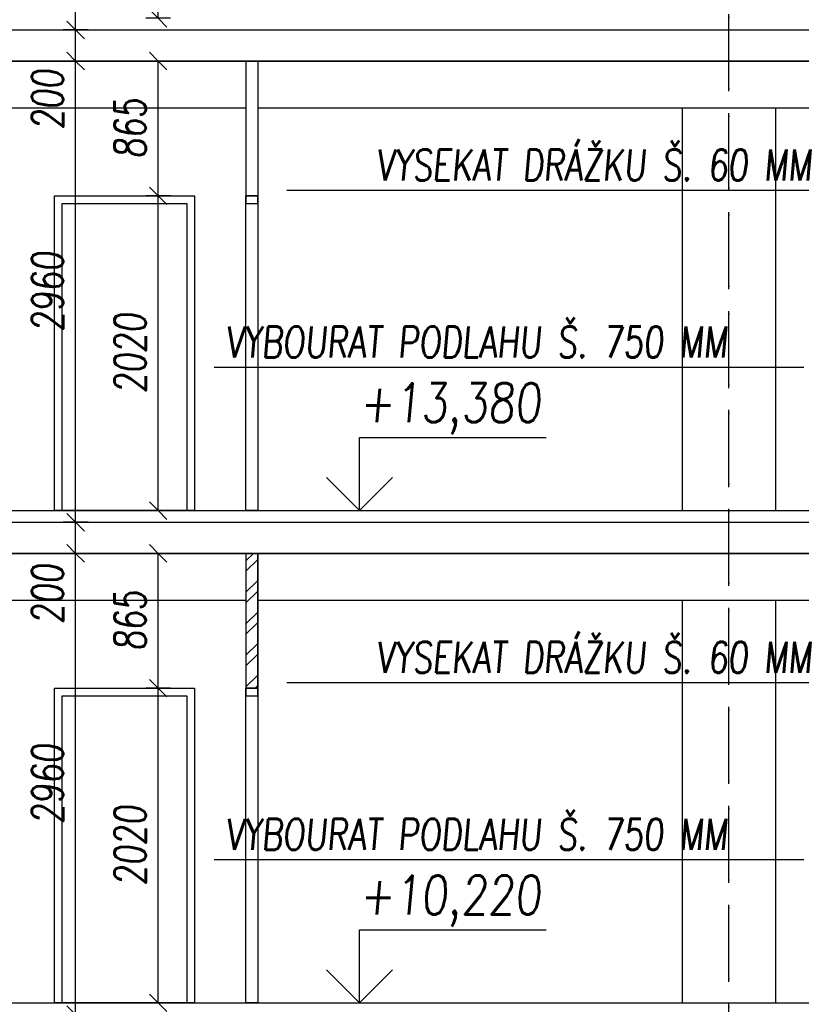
# Model space of a CAD drawing. Header units: millimetres. Extents: x 22267 to 193155, y 329430 to 541733.
# Tile 47 of 89: x 146385 to 151401, y 354741 to 361061. Entities that reach past the tile are written whole.
import ezdxf

# ---------------------------------------------------------------- set-up
doc = ezdxf.new("R2010")
doc.units = ezdxf.units.MM
doc.linetypes.add('ČERCHOVANÁ', pattern=[25.4, 12.7, -6.35, 0, -6.35])
for name, color, linetype in [('BOURÁNÍ PŘÍČEK', 30, 'Continuous'), ('KOTY', 7, 'Continuous'), ('KOTY_100', 7, 'Continuous'), ('KÓTY BP PODLAHA', 255, 'Continuous'), ('KÓTY BP PŘÍČKY', 255, 'Continuous'), ('OSY', 7, 'Continuous'), ('TENKA', 4, 'Continuous'), ('TLUSTA', 2, 'Continuous'), ('ŽB', 1, 'Continuous')]:
    doc.layers.add(name, color=color, linetype=linetype)
doc.styles.add('CS-ROMANS', font='romans.shx', dxfattribs={"width": 0.75, "oblique": 5})
doc.styles.add('CS-ROMANS_100', font='romans.shx', dxfattribs={"width": 0.75, "oblique": 5, "height": 200})
doc.styles.add('ROMANS', font='romans.shx', dxfattribs={"width": 0.75, "oblique": 5, "height": 200})
doc.dimstyles.new('A_KÓTA_100', dxfattribs={"dimtxt": 200, "dimasz": 4, "dimexe": 100, "dimexo": 1500, "dimgap": 80, "dimtad": 1, "dimdec": 0, "dimdsep": 46, "dimtxsty": 'CS-ROMANS_100', "dimblk": 'KOT_CARA20', "dimcen": 90, "dimse1": 1, "dimse2": 1, "dimclrd": 256, "dimclre": 256, "dimclrt": 256, "dimadec": 0, "dimazin": 0, "dimtfac": 1, "dimtdec": 0, "dimtix": 1, "dimtmove": 2, "dimatfit": 3, "dimldrblk": 'OBLIQUE', "dimfxl": 1, "dimfxlon": 1, "dimtolj": 1, "dimarcsym": 0})

# ---------------------------------------------------------------- blocks, each defined once
blk = doc.blocks.new('VÝŠKOVÁ KÓTA 1')
at = {"ltscale": 0.25}
for p, q in [((0, 3.758), (9.586, 3.758)), ((0, 0), (0, 3.758)), ((0, 0), (-1.697, 1.697)), ((0, 0), (1.697, 1.697))]:
    blk.add_line(p, q, dxfattribs=at)
at = {"style": 'ROMANS', "oblique": 5, "width": 0.8}
blk.add_attdef('VÝŠKA', (0, 4.539), '', height=2, dxfattribs=at)
blk = doc.blocks.new('KOT_CARA20')
for p, q in [((0, 20), (0, -20)), ((0, 0), (-14.1, -14.1)), ((0, 0), (14.1, 14.1))]:
    blk.add_line(p, q)
blk = doc.blocks.new('*D3358')
at = {"layer": 'Defpoints', "color": 0, "transparency": 16777216}
for p in [(146743.9, 357635.5), (146965, 357635.5), (147033.7, 354675.5)]:
    blk.add_point(p, dxfattribs=at)
at = {"layer": 'KOTY_100', "lineweight": -2, "transparency": 16777216}
blk.add_line((146743.9, 354679.5), (146743.9, 357631.5), dxfattribs=at)
at = {"layer": 'KOTY_100', "lineweight": -2, "transparency": 16777216, "xscale": 4, "yscale": 4, "zscale": 4}
for p, rotation in [((146743.9, 357635.5), 90), ((146743.9, 354675.5), 270)]:
    blk.add_blockref('KOT_CARA20', p, dxfattribs=dict(at, rotation=rotation))
at = {"layer": 'KOTY_100', "transparency": 16777216, "insert": (146563.9, 356155.5), "char_height": 200, "attachment_point": 5, "rotation": 90, "style": 'CS-ROMANS_100'}
blk.add_mtext('\\A1;2960', dxfattribs=at)
blk = doc.blocks.new('_OBLIQUE')
at = {"color": 0, "linetype": 'ByBlock', "ltscale": 15}
blk.add_line((-0.5, -0.5), (0.5, 0.5), dxfattribs=at)
blk = doc.blocks.new('*D3359')
at = {"layer": 'Defpoints', "color": 0, "transparency": 16777216}
for p in [(146743.9, 357835.5), (146950.1, 357835.5), (146965, 357635.5)]:
    blk.add_point(p, dxfattribs=at)
at = {"layer": 'KOTY_100', "lineweight": -2, "transparency": 16777216}
blk.add_line((146743.9, 357639.5), (146743.9, 357831.5), dxfattribs=at)
at = {"layer": 'KOTY_100', "lineweight": -2, "transparency": 16777216, "xscale": 4, "yscale": 4, "zscale": 4}
for p, rotation in [((146743.9, 357835.5), 90), ((146743.9, 357635.5), 270)]:
    blk.add_blockref('KOT_CARA20', p, dxfattribs=dict(at, rotation=rotation))
at = {"layer": 'KOTY_100', "transparency": 16777216, "insert": (146563.9, 357375), "char_height": 200, "attachment_point": 5, "rotation": 90, "style": 'CS-ROMANS_100'}
blk.add_mtext('\\A1;200', dxfattribs=at)
blk = doc.blocks.new('*D3360')
at = {"layer": 'Defpoints', "color": 0, "transparency": 16777216}
for p in [(146743.9, 360795.5), (146927.9, 360795.5), (146950.1, 357835.5)]:
    blk.add_point(p, dxfattribs=at)
at = {"layer": 'KOTY_100', "lineweight": -2, "transparency": 16777216}
blk.add_line((146743.9, 357839.5), (146743.9, 360791.5), dxfattribs=at)
at = {"layer": 'KOTY_100', "lineweight": -2, "transparency": 16777216, "xscale": 4, "yscale": 4, "zscale": 4}
for p, rotation in [((146743.9, 360795.5), 90), ((146743.9, 357835.5), 270)]:
    blk.add_blockref('KOT_CARA20', p, dxfattribs=dict(at, rotation=rotation))
at = {"layer": 'KOTY_100', "transparency": 16777216, "insert": (146563.9, 359315.5), "char_height": 200, "attachment_point": 5, "rotation": 90, "style": 'CS-ROMANS_100'}
blk.add_mtext('\\A1;2960', dxfattribs=at)
blk = doc.blocks.new('*D3361')
at = {"layer": 'Defpoints', "color": 0, "transparency": 16777216}
for p in [(146743.9, 360995.5), (146950.1, 360995.5), (146927.9, 360795.5)]:
    blk.add_point(p, dxfattribs=at)
at = {"layer": 'KOTY_100', "lineweight": -2, "transparency": 16777216}
blk.add_line((146743.9, 360799.5), (146743.9, 360991.5), dxfattribs=at)
at = {"layer": 'KOTY_100', "lineweight": -2, "transparency": 16777216, "xscale": 4, "yscale": 4, "zscale": 4}
for p, rotation in [((146743.9, 360995.5), 90), ((146743.9, 360795.5), 270)]:
    blk.add_blockref('KOT_CARA20', p, dxfattribs=dict(at, rotation=rotation))
at = {"layer": 'KOTY_100', "transparency": 16777216, "insert": (146563.9, 360548.8), "char_height": 200, "attachment_point": 5, "rotation": 90, "style": 'CS-ROMANS_100'}
blk.add_mtext('\\A1;200', dxfattribs=at)
blk = doc.blocks.new('*D3362')
at = {"layer": 'Defpoints', "color": 0, "transparency": 16777216}
for p in [(146743.9, 363955.5), (146950, 363955.5), (146950.1, 360995.5)]:
    blk.add_point(p, dxfattribs=at)
at = {"layer": 'KOTY_100', "lineweight": -2, "transparency": 16777216}
blk.add_line((146743.9, 360999.5), (146743.9, 363951.5), dxfattribs=at)
at = {"layer": 'KOTY_100', "lineweight": -2, "transparency": 16777216, "xscale": 4, "yscale": 4, "zscale": 4}
for p, rotation in [((146743.9, 363955.5), 90), ((146743.9, 360995.5), 270)]:
    blk.add_blockref('KOT_CARA20', p, dxfattribs=dict(at, rotation=rotation))
at = {"layer": 'KOTY_100', "transparency": 16777216, "insert": (146563.9, 362475.5), "char_height": 200, "attachment_point": 5, "rotation": 90, "style": 'CS-ROMANS_100'}
blk.add_mtext('\\A1;2960', dxfattribs=at)
blk = doc.blocks.new('*D3466')
at = {"layer": 'Defpoints', "color": 0, "transparency": 16777216}
for p in [(147273.6, 356770.5), (147837.4, 356770.5), (147761.9, 354750.5)]:
    blk.add_point(p, dxfattribs=at)
at = {"layer": 'KÓTY BP PŘÍČKY', "lineweight": -2, "transparency": 16777216}
blk.add_line((147273.6, 354754.5), (147273.6, 356766.5), dxfattribs=at)
at = {"layer": 'KÓTY BP PŘÍČKY', "lineweight": -2, "transparency": 16777216, "xscale": 4, "yscale": 4, "zscale": 4}
for p, rotation in [((147273.6, 356770.5), 90), ((147273.6, 354750.5), 270)]:
    blk.add_blockref('KOT_CARA20', p, dxfattribs=dict(at, rotation=rotation))
at = {"layer": 'KÓTY BP PŘÍČKY', "transparency": 16777216, "insert": (147093.6, 355760.5), "char_height": 200, "attachment_point": 5, "rotation": 90, "style": 'CS-ROMANS_100'}
blk.add_mtext('\\A1;2020', dxfattribs=at)
blk = doc.blocks.new('*D3467')
at = {"layer": 'Defpoints', "color": 0, "transparency": 16777216}
for p in [(147273.6, 357635.5), (147552.4, 357635.5), (147837.4, 356770.5)]:
    blk.add_point(p, dxfattribs=at)
at = {"layer": 'KÓTY BP PŘÍČKY', "lineweight": -2, "transparency": 16777216}
blk.add_line((147273.6, 356774.5), (147273.6, 357631.5), dxfattribs=at)
at = {"layer": 'KÓTY BP PŘÍČKY', "lineweight": -2, "transparency": 16777216, "xscale": 4, "yscale": 4, "zscale": 4}
for p, rotation in [((147273.6, 357635.5), 90), ((147273.6, 356770.5), 270)]:
    blk.add_blockref('KOT_CARA20', p, dxfattribs=dict(at, rotation=rotation))
at = {"layer": 'KÓTY BP PŘÍČKY', "transparency": 16777216, "insert": (147093.6, 357203), "char_height": 200, "attachment_point": 5, "rotation": 90, "style": 'CS-ROMANS_100'}
blk.add_mtext('\\A1;865', dxfattribs=at)
blk = doc.blocks.new('*D3468')
at = {"layer": 'Defpoints', "color": 0, "transparency": 16777216}
for p in [(147273.6, 359930.5), (147837.4, 359930.5), (147761.9, 357910.5)]:
    blk.add_point(p, dxfattribs=at)
at = {"layer": 'KÓTY BP PŘÍČKY', "lineweight": -2, "transparency": 16777216}
blk.add_line((147273.6, 357914.5), (147273.6, 359926.5), dxfattribs=at)
at = {"layer": 'KÓTY BP PŘÍČKY', "lineweight": -2, "transparency": 16777216, "xscale": 4, "yscale": 4, "zscale": 4}
for p, rotation in [((147273.6, 359930.5), 90), ((147273.6, 357910.5), 270)]:
    blk.add_blockref('KOT_CARA20', p, dxfattribs=dict(at, rotation=rotation))
at = {"layer": 'KÓTY BP PŘÍČKY', "transparency": 16777216, "insert": (147093.6, 358920.5), "char_height": 200, "attachment_point": 5, "rotation": 90, "style": 'CS-ROMANS_100'}
blk.add_mtext('\\A1;2020', dxfattribs=at)
blk = doc.blocks.new('*D3469')
at = {"layer": 'Defpoints', "color": 0, "transparency": 16777216}
for p in [(147273.6, 360795.5), (147552.4, 360795.5), (147837.4, 359930.5)]:
    blk.add_point(p, dxfattribs=at)
at = {"layer": 'KÓTY BP PŘÍČKY', "lineweight": -2, "transparency": 16777216}
blk.add_line((147273.6, 359934.5), (147273.6, 360791.5), dxfattribs=at)
at = {"layer": 'KÓTY BP PŘÍČKY', "lineweight": -2, "transparency": 16777216, "xscale": 4, "yscale": 4, "zscale": 4}
for p, rotation in [((147273.6, 360795.5), 90), ((147273.6, 359930.5), 270)]:
    blk.add_blockref('KOT_CARA20', p, dxfattribs=dict(at, rotation=rotation))
at = {"layer": 'KÓTY BP PŘÍČKY', "transparency": 16777216, "insert": (147093.6, 360363), "char_height": 200, "attachment_point": 5, "rotation": 90, "style": 'CS-ROMANS_100'}
blk.add_mtext('\\A1;865', dxfattribs=at)
blk = doc.blocks.new('*D3470')
at = {"layer": 'Defpoints', "color": 0, "transparency": 16777216}
for p in [(147273.6, 363090.5), (147837.4, 363090.5), (147761.9, 361070.5)]:
    blk.add_point(p, dxfattribs=at)
at = {"layer": 'KÓTY BP PŘÍČKY', "lineweight": -2, "transparency": 16777216}
blk.add_line((147273.6, 361074.5), (147273.6, 363086.5), dxfattribs=at)
at = {"layer": 'KÓTY BP PŘÍČKY', "lineweight": -2, "transparency": 16777216, "xscale": 4, "yscale": 4, "zscale": 4}
for p, rotation in [((147273.6, 363090.5), 90), ((147273.6, 361070.5), 270)]:
    blk.add_blockref('KOT_CARA20', p, dxfattribs=dict(at, rotation=rotation))
at = {"layer": 'KÓTY BP PŘÍČKY', "transparency": 16777216, "insert": (147093.6, 362080.5), "char_height": 200, "attachment_point": 5, "rotation": 90, "style": 'CS-ROMANS_100'}
blk.add_mtext('\\A1;2020', dxfattribs=at)

msp = doc.modelspace()

# ---------------------------------------------------------------- hatches: boundary and pattern name
at = {"layer": 'BOURÁNÍ PŘÍČEK'}
h = msp.add_hatch(dxfattribs=at)
h.set_pattern_fill('ANSI32', color=256, scale=15)
h.set_pattern_definition([(45, (107776.44, -45365), (-101.02788, 101.02788), []), (45, (107843.79, -45365), (-101.02788, 101.02788), [])])
h.paths.add_polyline_path([(147837.4, 357635.5), (147912.4, 357635.5), (147912.4, 356770.5), (147837.4, 356770.5)])

# ---------------------------------------------------------------- linework, layer by layer
for points in [[(147837.4, 360795.5), (147837.4, 359930.5)], [(147912.4, 360795.5), (147912.4, 359930.5)], [(147837.4, 357635.5), (147837.4, 356770.5)], [(147912.4, 357635.5), (147912.4, 356770.5)]]:
    msp.add_lwpolyline(points, dxfattribs=at)
for points in [[(147507.4, 357910.5), (146607.4, 357910.5), (146607.4, 359930.5), (147507.4, 359930.5)], [(146607.4, 359930.5), (147507.4, 359930.5), (147507.4, 357910.5), (146607.4, 357910.5)], [(147912.4, 359930.5), (147837.4, 359930.5), (147837.4, 359880.5), (147912.4, 359880.5)], [(147912.4, 357910.5), (147837.4, 357910.5), (147837.4, 359930.5), (147912.4, 359930.5)], [(147837.4, 359930.5), (147912.4, 359930.5), (147912.4, 357910.5), (147837.4, 357910.5)], [(147457.4, 357910.5), (146657.4, 357910.5), (146657.4, 359880.5), (147457.4, 359880.5)], [(147837.4, 356770.5), (147912.4, 356770.5), (147912.4, 357635.5), (147837.4, 357635.5)], [(147507.4, 354750.5), (146607.4, 354750.5), (146607.4, 356770.5), (147507.4, 356770.5)], [(146607.4, 356770.5), (147507.4, 356770.5), (147507.4, 354750.5), (146607.4, 354750.5)], [(147912.4, 356770.5), (147837.4, 356770.5), (147837.4, 356720.5), (147912.4, 356720.5)], [(147912.4, 354750.5), (147837.4, 354750.5), (147837.4, 356770.5), (147912.4, 356770.5)], [(147837.4, 356770.5), (147912.4, 356770.5), (147912.4, 354750.5), (147837.4, 354750.5)], [(147457.4, 354750.5), (146657.4, 354750.5), (146657.4, 356720.5), (147457.4, 356720.5)]]:
    msp.add_lwpolyline(points, close=True, dxfattribs=at)
at = {"layer": 'KOTY', "linetype": 'ByBlock'}
for p, q in [((148243.2, 357910.5), (149560.3, 357910.5)), ((148243.2, 354750.5), (149560.3, 354750.5))]:
    msp.add_line(p, q, dxfattribs=at)
at = {"layer": 'KÓTY BP PODLAHA'}
for p, q in [((148099.2, 359967.7), (151900.1, 359967.7)), ((147632.4, 358831.6), (151418.4, 358831.6)), ((148099.2, 356807.7), (151900.1, 356807.7)), ((147632.4, 355671.6), (151418.4, 355671.6))]:
    msp.add_line(p, q, dxfattribs=at)
at = {"layer": 'OSY', "linetype": 'ČERCHOVANÁ', "ltscale": 25}
for points in [[(150937.4, 339185.5), (150937.4, 408305.5)], [(150937.4, 331387.3), (150937.4, 408305.5)]]:
    msp.add_lwpolyline(points, dxfattribs=at)
at = {"layer": 'TENKA'}
for points in [[(146137.4, 360995.5), (152737.4, 360995.5)], [(147912.4, 360495.5), (152737.4, 360495.5), (152737.4, 360795.5), (146137.4, 360795.5), (146137.4, 360495.5), (147837.4, 360495.5)], [(150637.4, 360495.5), (150637.4, 357910.5)], [(151237.4, 357910.5), (151237.4, 360495.5)], [(146137.4, 357835.5), (152737.4, 357835.5)], [(147912.4, 357335.5), (152737.4, 357335.5), (152737.4, 357635.5), (146137.4, 357635.5), (146137.4, 357335.5), (147837.4, 357335.5)], [(150637.4, 357335.5), (150637.4, 354750.5)], [(151237.4, 354750.5), (151237.4, 357335.5)]]:
    msp.add_lwpolyline(points, dxfattribs=at)
at = {"layer": 'TLUSTA'}
for points in [[(146137.4, 360795.5), (152737.4, 360795.5)], [(146137.4, 357910.5), (152737.4, 357910.5)], [(146137.4, 357635.5), (152737.4, 357635.5)], [(146137.4, 354750.5), (152737.4, 354750.5)]]:
    msp.add_lwpolyline(points, dxfattribs=at)
at = {"layer": 'ŽB'}
for points in [[(146137.4, 360995.5), (152737.4, 360995.5), (152737.4, 360795.5), (146137.4, 360795.5)], [(146137.4, 357835.5), (152737.4, 357835.5), (152737.4, 357635.5), (146137.4, 357635.5)]]:
    msp.add_lwpolyline(points, close=True, dxfattribs=at)

# ---------------------------------------------------------------- block references
at = {"layer": 'KOTY', "xscale": 125, "yscale": 125, "zscale": 125}
for p, values in [((148566.1, 357910.5), {'VÝŠKA': '+13,380'}), ((148566.1, 354750.5), {'VÝŠKA': '+10,220'})]:
    msp.add_blockref('VÝŠKOVÁ KÓTA 1', p, dxfattribs=at).add_auto_attribs(values)

# ---------------------------------------------------------------- texts
at = {"layer": 'KÓTY BP PODLAHA', "ltscale": 15, "style": 'CS-ROMANS', "oblique": 5, "width": 0.75}
for s, p in [('VYSEKAT DRÁŽKU Š. 60 MM', (148673.3, 360028.6)), ('VYBOURAT PODLAHU Š. 750 MM ', (147705.9, 358892.6)), ('VYSEKAT DRÁŽKU Š. 60 MM', (148673.3, 356868.6)), ('VYBOURAT PODLAHU Š. 750 MM ', (147705.9, 355732.6))]:
    msp.add_text(s, height=200, dxfattribs=at).set_placement(p)

# ---------------------------------------------------------------- dimensions: what is measured, and where the dimension line sits
at = {"layer": 'KOTY_100'}
for base, p1, p2, picture, middle in [((146743.9, 363955.5), (146950.1, 360995.5), (146950, 363955.5), '*D3362', (146563.9, 362475.5)), ((146743.9, 360795.5), (146950.1, 357835.5), (146927.9, 360795.5), '*D3360', (146563.9, 359315.5)), ((146743.9, 357635.5), (147033.7, 354675.5), (146965, 357635.5), '*D3358', (146563.9, 356155.5))]:
    dim = msp.add_linear_dim(base=base, p1=p1, p2=p2, angle=90, dimstyle='A_KÓTA_100', dxfattribs=at)
    dim.commit()
    dim.dimension.update_dxf_attribs({"geometry": picture, "text_midpoint": middle})
for base, p1, p2, picture, middle in [((146743.9, 360995.5), (146927.9, 360795.5), (146950.1, 360995.5), '*D3361', (146563.9, 360548.8)), ((146743.9, 357835.5), (146965, 357635.5), (146950.1, 357835.5), '*D3359', (146563.9, 357375))]:
    dim = msp.add_linear_dim(base=base, p1=p1, p2=p2, angle=90, dimstyle='A_KÓTA_100', dxfattribs=at)
    dim.commit()
    dim.dimension.update_dxf_attribs({"geometry": picture, "text_midpoint": middle, "dimtype": 160})
at = {"layer": 'KÓTY BP PŘÍČKY'}
for base, p1, p2, picture, middle in [((147273.6, 363090.5), (147761.9, 361070.5), (147837.4, 363090.5), '*D3470', (147093.6, 362080.5)), ((147273.6, 360795.5), (147837.4, 359930.5), (147552.4, 360795.5), '*D3469', (147093.6, 360363)), ((147273.6, 359930.5), (147761.9, 357910.5), (147837.4, 359930.5), '*D3468', (147093.6, 358920.5)), ((147273.6, 357635.5), (147837.4, 356770.5), (147552.4, 357635.5), '*D3467', (147093.6, 357203)), ((147273.6, 356770.5), (147761.9, 354750.5), (147837.4, 356770.5), '*D3466', (147093.6, 355760.5))]:
    dim = msp.add_linear_dim(base=base, p1=p1, p2=p2, angle=90, dimstyle='A_KÓTA_100', dxfattribs=at)
    dim.commit()
    dim.dimension.update_dxf_attribs({"geometry": picture, "text_midpoint": middle})

doc.saveas('drawing.dxf')
